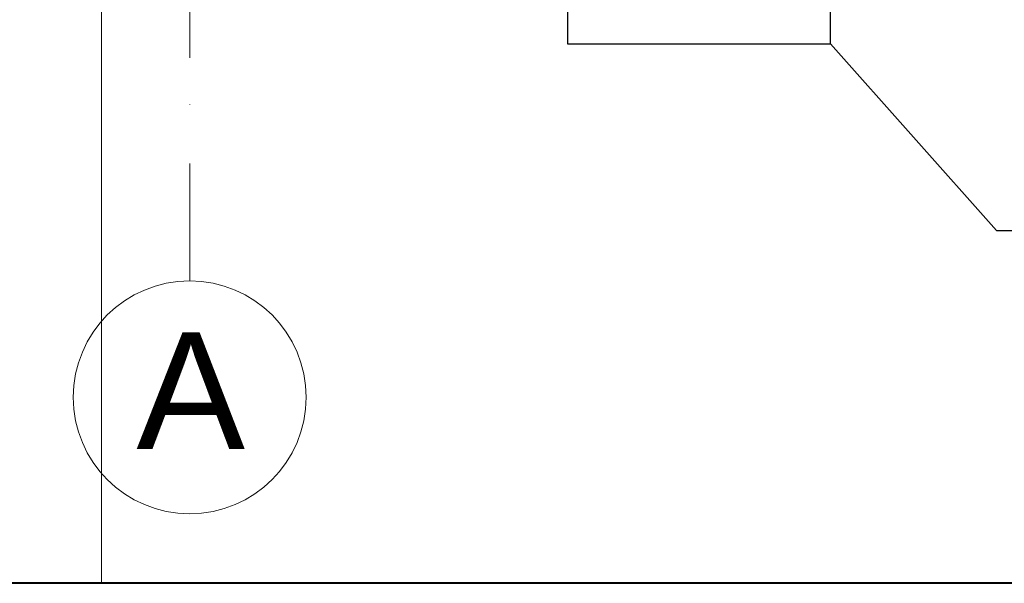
# Model space of a CAD drawing. Header units: millimetres. Extents: x -4612887 to -4536833, y -5457376 to -5415716.
# Tile 2 of 144: x -4604087 to -4601128, y -5456116 to -5454422. Entities that reach past the tile are written whole.
import ezdxf

# ---------------------------------------------------------------- set-up
doc = ezdxf.new("R2010")
doc.units = ezdxf.units.MM
doc.header["$MEASUREMENT"] = 0
doc.linetypes.add('Kropki i Kreski', pattern=[670.277762, 352.777767, -176.388884, 0, -141.111112])
for name, color, linetype, lineweight in [('is_KT-urzadzenia', 104, 'Continuous', 30), ('is_ramka', 100, 'Continuous', 40), ('is_wnt_opis', 60, 'Continuous', 25), ('Linia', 8, 'Continuous', 18), ('Osie', 8, 'Continuous', 18)]:
    doc.layers.add(name, color=color, linetype=linetype, lineweight=lineweight)
doc.styles.add('GENERATED_STYLE_1', font='arial.ttf')

msp = doc.modelspace()

# ---------------------------------------------------------------- linework, layer by layer
at = {"layer": 'is_KT-urzadzenia'}
msp.add_lwpolyline([(-4602440.7, -5454179.1), (-4602440.7, -5454494.1), (-4601650.7, -5454494.1), (-4601650.7, -5454179.1)], close=True, dxfattribs=at)
at = {"layer": 'is_ramka', "color": 2}
msp.add_lwpolyline([(-4610227.1, -5415716), (-4536832.9, -5415716), (-4536832.9, -5456116), (-4610227.1, -5456116)], close=True, dxfattribs=at)
at = {"layer": 'is_wnt_opis', "color": 2}
for q in [(-4601650.7, -5454494.1), (-4598613, -5455055.1)]:
    msp.add_line((-4601151.8, -5455055.1), q, dxfattribs=at)
at = {"layer": 'Linia', "color": 8, "linetype": 'Continuous'}
msp.add_line((-4603840.7, -5454179.1), (-4603840.7, -5456116), dxfattribs=at)
at = {"layer": 'Osie', "color": 8, "linetype": 'Kropki i Kreski'}
msp.add_line((-4603575.7, -5455206.5), (-4603575.7, -5416605.5), dxfattribs=at)
at = {"layer": 'Osie', "color": 8, "linetype": 'Continuous'}
msp.add_circle((-4603575.7, -5455557), 350, dxfattribs=at)
at = {"layer": 'Osie', "color": 8}
msp.add_arc((-4603575.2, -5455206.5), 0.5, 180, 269.9183, dxfattribs=at)

# ---------------------------------------------------------------- texts
at = {"layer": 'Osie', "color": 8, "linetype": 'Continuous', "insert": (-4603735.7, -5455537), "char_height": 350, "attachment_point": 4, "style": 'GENERATED_STYLE_1'}
msp.add_mtext('{A}', dxfattribs=at)

doc.saveas('drawing.dxf')
